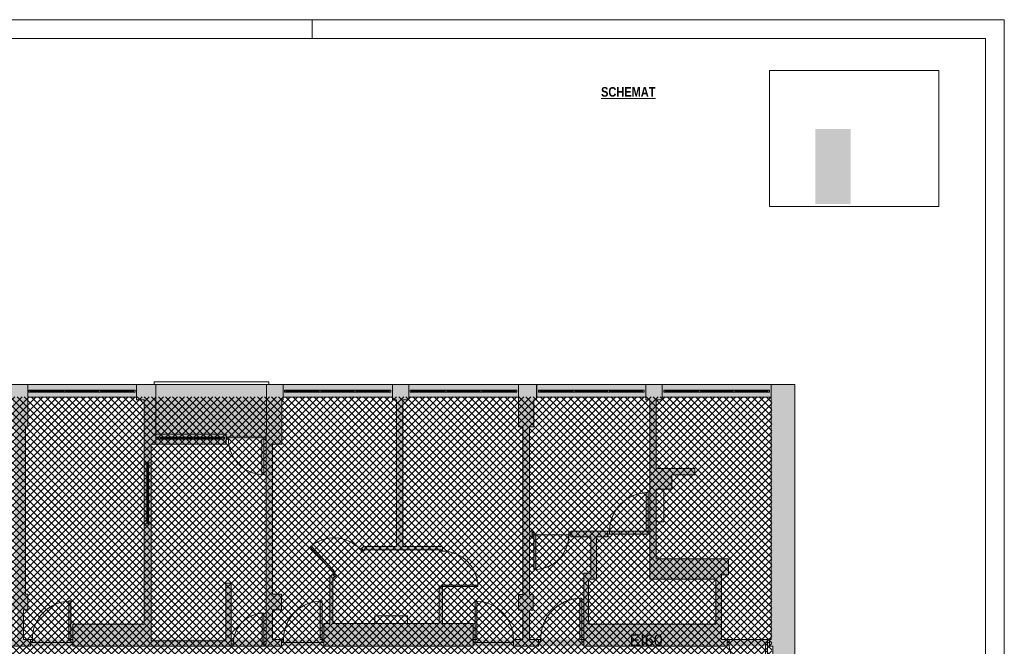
# Paper-space layout 'AP-11 STREFY POŻAROWE I EWAKUACJA - PIĘTRO 9' of a CAD drawing. Header units: millimetres. Extents: x 0 to 594, y 0 to 450.
# Tile 13 of 13: x 338 to 594, y 287 to 450. Entities that reach past the tile are written whole.
import ezdxf
from ezdxf.xclip import XClip

# ---------------------------------------------------------------- set-up
doc = ezdxf.new("R2010")
doc.units = ezdxf.units.MM
doc.header["$MEASUREMENT"] = 0
doc.header["$XCLIPFRAME"] = 0
for name, color, linetype, lineweight in [('A_Arkusz_Nr_pióra__1', 7, 'Continuous', 20), ('A_niewidoczne_Nr_pióra__1', 7, 'Continuous', 20), ('A_podkład_Nr_pióra__2', 8, 'Continuous', 13), ('A_ppoż proj_Nr_pióra__1', 7, 'Continuous', 20), ('A_ppoż proj_Nr_pióra__81', 2, 'Continuous', 5)]:
    doc.layers.add(name, color=color, linetype=linetype, lineweight=lineweight)
for name, color, linetype, lineweight, true_color in [('A_Arkusz_Nr_pióra__237', 7, 'Continuous', 5, 0x343434), ('A_podkład_Nr_pióra__254', 7, 'Continuous', 5, 0xfdfdfd), ('A_ppoż proj_Nr_pióra__211', 7, 'Continuous', 5, 0xfe65fe), ('A_ppoż proj_Nr_pióra__6', 7, 'Continuous', 13, 0x9f9fff), ('A_ppoż proj_Nr_pióra__70', 7, 'Continuous', 5, 0x65fe00)]:
    doc.layers.add(name, color=color, linetype=linetype, lineweight=lineweight, true_color=true_color)
doc.layers.add('A_podrys', color=7, linetype='Continuous')
doc.styles.add('STYL_AUTOMATYCZNY_1', font='arial.ttf')
doc.styles.add('STYL_AUTOMATYCZNY_5', font='ARIALN.TTF')
picture_1 = doc.add_image_def('image1.png', size_in_pixel=(341, 274))

# ---------------------------------------------------------------- blocks, each defined once
blk = doc.blocks.new('Rysunek_1_1', base_point=(-1569.58, -182.91))
at = {"layer": 'A_podkład_Nr_pióra__254', "linetype": 'Continuous', "lineweight": 5, "true_color": 0xfdfdfd}
h = blk.add_hatch(color=7, dxfattribs=at)
h.paths.add_polyline_path([(70.72, 133.27), (539.52, 133.27), (539.52, 355.07), (203.12, 355.07), (203.12, 351.77), (203.17, 351.77), (203.17, 351.07), (203.77, 351.07), (203.77, 344.07), (203.77, 286.92), (269.37, 286.92), (372.12, 286.92), (514.02, 286.92), (520.91, 286.92), (533.82, 286.92), (533.82, 263.87), (514.02, 263.87), (514.02, 266.67), (486.32, 266.67), (486.32, 262.47), (471.82, 262.47), (471.82, 266.72), (401.12, 266.72), (401.12, 223.07), (372.12, 223.07), (372.12, 247.47), (371.32, 247.47), (371.32, 247.02), (370.32, 247.02), (370.32, 241.77), (363.67, 241.77), (363.02, 241.77), (363.02, 242.97), (359.62, 242.97), (359.62, 226.42), (346.82, 226.42), (346.82, 238.62), (348.42, 238.62), (348.42, 244.22), (345.32, 244.22), (345.32, 261.62), (370.32, 261.62), (370.32, 255.92), (371.32, 255.92), (371.32, 255.47), (372.12, 255.47), (372.12, 266.72), (296.52, 266.72), (296.52, 263.92), (248.98, 263.92), (248.98, 265.42), (245.88, 265.42), (245.88, 266.92), (203.77, 266.92), (203.72, 266.92), (203.32, 266.92), (203.32, 259.92), (207.72, 259.92), (207.72, 265.82), (215.12, 265.82), (215.12, 258.47), (215.52, 258.47), (215.52, 257.96), (215.58, 257.96), (215.58, 248.98), (215.52, 248.98), (215.52, 248.47), (215.12, 248.47), (215.12, 237.27), (215.52, 237.27), (215.52, 236.76), (215.58, 236.76), (215.58, 227.78), (215.52, 227.78), (215.52, 227.27), (215.12, 227.27), (215.12, 217.87), (214.89, 217.87), (214.89, 217.37), (214.89, 205.87), (215.12, 205.87), (215.12, 201.77), (203.32, 201.77), (169.12, 201.77), (169.12, 200.77), (168.57, 200.77), (168.57, 199.97), (169.12, 199.97), (169.77, 199.97), (169.77, 197.37), (171.77, 197.37), (171.77, 183.57), (161.07, 183.57), (161.07, 195.57), (161.07, 199.97), (161.57, 199.97), (161.57, 200.77), (161.07, 200.77), (161.07, 201.77), (149.37, 201.77), (149.37, 200.77), (141.37, 200.77), (141.37, 201.77), (88.38, 201.77, -0.025047), (88.42, 200.97), (80.92, 200.97), (80.92, 201.77), (76.12, 201.77), (76.12, 224.42), (123.82, 224.42), (123.82, 225.77), (138.22, 225.77), (138.22, 224.32), (142.27, 224.32), (142.27, 229.07), (165.52, 229.07), (165.52, 221.97), (169.72, 221.97), (169.72, 232.57), (168.87, 232.57), (168.87, 230.07), (165.27, 230.07), (165.27, 240.47), (168.87, 240.47), (168.87, 238.57), (169.72, 238.57), (169.72, 268.36), (169.14, 268.36), (168.55, 268.36), (168.55, 268.86), (167.97, 268.86), (167.97, 282.56), (167.97, 282.86), (168.57, 282.86), (168.57, 294.02), (175.94, 294.02), (181.14, 294.02), (182.17, 294.02), (182.17, 291.42), (184.77, 291.42), (184.77, 295.62), (184.77, 301.12), (184.76, 301.12), (178.39, 301.12), (173.77, 301.12), (173.77, 310.12), (173.77, 316.57), (173.77, 327.57), (173.77, 351.07), (174.77, 351.07), (174.77, 351.67), (174.77, 355.07), (70.72, 355.07)])
h.paths.add_polyline_path([(73.12, 268.72), (73.12, 286.32), (76.12, 286.32), (76.12, 294.02), (117.46, 294.02), (122.17, 294.02), (142.32, 294.02), (155.77, 294.02), (155.77, 294.82), (167.07, 294.82), (167.07, 268.36), (166.62, 268.36), (166.62, 260.02), (155.77, 260.02), (142.32, 260.02), (142.32, 264.32), (138.52, 264.32), (138.52, 262.52), (123.82, 262.52), (123.82, 264.22), (122.17, 264.22), (76.12, 264.22), (76.12, 268.72)], flags=0)
h.paths.add_polyline_path([(76.12, 351.77), (96.82, 351.77), (104.52, 351.77), (104.52, 351.07), (106.62, 351.07), (106.62, 321.72), (102.03, 321.72), (101.17, 320.86), (100.9, 320.59), (101.18, 320.31), (101.1, 320.22), (101.38, 319.94), (101.73, 320.29), (102.36, 320.92), (106.62, 320.92), (106.62, 319.32), (120.62, 319.32), (120.62, 318.82), (121.02, 318.82), (121.02, 318.94), (121.42, 318.94), (121.42, 319.32), (121.42, 320.12), (107.82, 320.12), (107.82, 351.07), (108.92, 351.07), (108.92, 351.77), (116.75, 351.77), (137.57, 351.77), (137.57, 351.07), (138.32, 351.07), (138.32, 344.07), (138.32, 329.62), (138.32, 318.62), (138.32, 302.32), (134.22, 302.32), (134.22, 295.62), (134.17, 295.62), (122.55, 295.62), (122.17, 295.62), (121.42, 295.62), (121.42, 302.72), (121.42, 309.32), (121.42, 309.7), (130.66, 309.7), (130.66, 310.1), (121.42, 310.1), (121.42, 309.7), (121.02, 309.7), (121.02, 309.82), (120.62, 309.82), (120.62, 309.32), (120.62, 302.72), (113.02, 302.72), (113.02, 304.72), (104.52, 304.72), (104.52, 302.72), (94.52, 302.72), (94.52, 313.08), (94.66, 313.22), (95.01, 313.58), (94.73, 313.86), (94.65, 313.77), (94.36, 314.06), (94.65, 314.34), (88.12, 320.87), (87.83, 320.59), (94.36, 314.06), (94.1, 313.79), (93.72, 313.41), (93.72, 302.72), (91.52, 302.72), (91.52, 302.32), (91.52, 295.22), (89.12, 295.22), (88.74, 295.22), (77.12, 295.22), (76.12, 295.22), (76.12, 325.82)], flags=0)
h.paths.add_polyline_path([(76.12, 200.17), (79.92, 200.17), (80.42, 200.17), (80.92, 200.17), (88.42, 200.17), (88.92, 200.17), (88.92, 195.97), (99.62, 195.97), (99.62, 177.87), (107.12, 177.87), (107.12, 161.87), (108.52, 161.87), (108.52, 179.27), (101.02, 179.27), (101.02, 186.97), (101.02, 195.97), (112.22, 195.97), (112.22, 200.37), (120.82, 200.37), (120.82, 196.37), (120.82, 191.37), (120.82, 184.27), (125.82, 184.27), (139.57, 184.27), (139.57, 144.07), (137.82, 144.07), (137.82, 137.27), (137.82, 136.57), (109.47, 136.57), (109.47, 137.27), (104.57, 137.27), (104.57, 136.57), (104.52, 136.57), (76.12, 136.57), (76.12, 166.77)], flags=0)
h.paths.add_polyline_path([(127.07, 191.57), (127.07, 196.37), (127.07, 199.22), (129.07, 199.22), (129.07, 199.97), (138.87, 199.97), (139.87, 199.97), (141.37, 199.97), (141.87, 199.97), (148.87, 199.97), (149.37, 199.97), (149.37, 195.57), (159.77, 195.57), (159.77, 183.57), (141.17, 183.57), (141.17, 188.37), (141.67, 188.37), (141.67, 192.57), (137.77, 192.57), (137.77, 191.57)], flags=0)
h.paths.add_polyline_path([(140.02, 329.62), (140.02, 344.07), (142.12, 344.07), (142.12, 351.07), (142.12, 351.77), (149.8, 351.77), (170.47, 351.77), (170.47, 351.07), (172.17, 351.07), (172.17, 327.57), (172.17, 316.57), (172.17, 310.12), (172.17, 301.12), (167.07, 301.12), (167.07, 295.62), (166.42, 295.62), (155.77, 295.62), (155.77, 302.32), (140.02, 302.32), (140.02, 318.62)], flags=0)
h.paths.add_polyline_path([(141.17, 144.07), (141.17, 178.77), (161.07, 178.77), (161.07, 182.17), (171.77, 182.17), (171.77, 171.17), (172.77, 171.17), (172.77, 170.67), (172.77, 162.67), (172.77, 162.17), (171.77, 162.17), (171.77, 137.27), (170.77, 137.27), (170.77, 136.57), (142.27, 136.57), (142.27, 137.27), (141.82, 137.27), (141.82, 144.07)], flags=0)
h.paths.add_polyline_path([(168.87, 241.47), (165.27, 241.47), (165.27, 259.02), (168.87, 259.02), (168.87, 256.72), (168.92, 256.72), (168.92, 242.62), (168.87, 242.62)], flags=0)
h.paths.add_polyline_path([(173.57, 170.17), (181.55, 170.17), (181.57, 170.17), (181.57, 170.67), (173.57, 170.67), (173.57, 171.17), (173.57, 197.37), (173.57, 199.97), (180.57, 199.97), (181.07, 199.97), (181.07, 200.77), (189.07, 200.77), (189.07, 199.97), (188.57, 199.97), (188.57, 191.99), (188.57, 191.97), (189.07, 191.97), (189.07, 199.97), (189.57, 199.97), (197.17, 199.97), (197.17, 195.72), (203.57, 195.72), (203.57, 188.42), (203.57, 144.17), (203.57, 137.27), (203.37, 137.27), (203.37, 136.57), (174.87, 136.57), (174.87, 137.27), (173.57, 137.27), (173.57, 162.17), (173.57, 162.67)], flags=0)
h.paths.add_polyline_path([(205.57, 344.07), (207.77, 344.07), (207.77, 351.06), (208.52, 351.07), (208.52, 351.77), (236.67, 351.77), (236.82, 351.77), (236.82, 351.07), (237.77, 351.07), (237.77, 312.77), (228.77, 312.77), (228.21, 312.27), (227.93, 312.01), (228.2, 311.72), (228.11, 311.63), (228.38, 311.34), (228.75, 311.67), (229.08, 311.97), (248.47, 311.97), (248.47, 311.47), (248.87, 311.47), (248.87, 311.59), (249.27, 311.59), (249.27, 312.77), (239.67, 312.77), (239.67, 344.07), (239.67, 351.07), (241.47, 351.07), (241.47, 351.77), (269.87, 351.77), (269.87, 351.07), (269.87, 344.07), (270.37, 344.07), (270.37, 312.77), (270.37, 300.52), (269.87, 300.52), (269.87, 296.42), (270.37, 296.42), (270.37, 288.72), (258.37, 288.72), (258.37, 291.02), (249.27, 291.02), (249.27, 300.52), (249.27, 302.35), (248.87, 302.35), (248.87, 302.47), (248.47, 302.47), (248.47, 301.97), (248.47, 293.12), (240.2, 293.12), (240.2, 295.1), (231.7, 295.1), (231.7, 293.12), (225.37, 293.12), (220.77, 293.12), (220.77, 302.12), (220.77, 304.46), (221.33, 304.97), (221.7, 305.3), (221.43, 305.6), (221.34, 305.52), (221.07, 305.82), (220.79, 305.56), (219.97, 304.82), (219.97, 293.12), (218.37, 293.12), (218.37, 288.72), (217.87, 288.72), (207.37, 288.72), (206.67, 288.72), (206.67, 296.42), (205.57, 296.42), (205.57, 300.52), (205.57, 313.82)], flags=0)
h.paths.add_polyline_path([(205.67, 188.37), (207.87, 188.37), (207.87, 195.47), (216.17, 195.47), (216.17, 197.67), (227.34, 197.67), (227.34, 200.97), (227.74, 200.97), (238.14, 200.97), (238.14, 158.82), (237.17, 158.82), (237.17, 155.02), (241.17, 155.02), (241.17, 157.57), (269.67, 157.57), (269.67, 155.02), (270.37, 155.02), (270.37, 137.07), (269.67, 137.07), (269.67, 136.07), (241.27, 136.07), (241.17, 136.07), (241.17, 137.07), (237.17, 137.07), (237.17, 136.07), (209.87, 136.07), (209.87, 137.07), (205.67, 137.07), (205.67, 155.02), (206.57, 155.02), (206.57, 158.82), (205.67, 158.82)], flags=0)
h.paths.add_polyline_path([(215.67, 201.77), (215.67, 221.97), (245.87, 221.97), (245.87, 223.17), (248.97, 223.17), (248.97, 224.07), (296.52, 224.07), (296.52, 221.32), (471.72, 221.32), (471.72, 225.94), (486.42, 225.94), (486.42, 221.32), (513.52, 221.32), (513.52, 224.27), (533.82, 224.27), (533.82, 201.92), (513.52, 201.92), (471.72, 201.92), (296.52, 201.92), (296.52, 201.77)], flags=0)
h.paths.add_polyline_path([(216.66, 248.47), (216.62, 248.47), (216.62, 258.47), (216.66, 258.47)], flags=0)
h.paths.add_polyline_path([(239.67, 184.81), (239.67, 195.47), (249.52, 195.47), (259.37, 195.47), (259.37, 200.77), (268.87, 200.77), (269.37, 200.77), (269.37, 195.47), (269.97, 195.47), (269.97, 192.72), (269.97, 188.82), (270.37, 188.82), (270.37, 158.82), (239.67, 158.82), (239.67, 172.89), (255.02, 172.89), (255.02, 174.14), (239.67, 174.14)], flags=0)
h.paths.add_polyline_path([(271.67, 200.32), (273.83, 200.32), (274.23, 200.32), (284.23, 200.32), (284.63, 200.32), (289.37, 200.32), (289.37, 195.52), (289.97, 195.52), (295.47, 195.52), (303.87, 195.52), (303.87, 158.82), (302.72, 158.82), (302.72, 155.02), (303.87, 155.02), (303.87, 137.07), (302.57, 137.07), (302.57, 136.07), (274.17, 136.07), (274.17, 137.07), (273.27, 137.07), (273.27, 155.02), (274.17, 155.02), (274.17, 158.82), (273.27, 158.82), (273.27, 188.82), (273.97, 188.82), (273.97, 192.72), (271.67, 192.72)], flags=0)
h.paths.add_polyline_path([(273.87, 300.52), (273.27, 300.52), (273.27, 344.07), (273.87, 344.07), (273.87, 351.06), (274.87, 351.07), (274.87, 351.77), (303.27, 351.77), (303.27, 351.07), (304.07, 351.07), (304.07, 312.77), (294.97, 312.77), (294.13, 312.01), (294.4, 311.72), (294.31, 311.63), (294.58, 311.34), (295.28, 311.97), (314.67, 311.97), (314.67, 311.47), (315.07, 311.47), (315.07, 311.59), (315.47, 311.59), (315.47, 312.77), (305.97, 312.77), (305.97, 351.07), (307.32, 351.07), (307.32, 351.77), (335.77, 351.77), (335.77, 351.07), (336.17, 351.07), (336.17, 344.07), (336.67, 344.07), (336.67, 300.52), (336.17, 300.52), (336.17, 296.42), (337.27, 296.42), (337.27, 288.72), (336.07, 288.72), (336.07, 298.72), (335.57, 298.72), (335.57, 298.71), (335.57, 288.72), (336.07, 288.72), (336.07, 287.92), (326.07, 287.92), (326.07, 288.72), (325.57, 288.72), (325.57, 292.72), (315.47, 292.72), (315.47, 302.35), (324.71, 302.35), (324.71, 302.75), (315.47, 302.75), (315.47, 302.35), (315.07, 302.35), (315.07, 302.47), (314.67, 302.47), (314.67, 292.72), (306.4, 292.72), (306.4, 294.72), (297.9, 294.72), (297.9, 292.74), (286.97, 292.72), (286.97, 304.46), (287.9, 305.3), (287.63, 305.6), (287.54, 305.52), (287.27, 305.82), (287.57, 306.09), (281.38, 312.94), (281.08, 312.67), (287.27, 305.82), (286.17, 304.82), (286.17, 292.72), (284.67, 292.72), (284.67, 288.72), (284.17, 288.72), (284.17, 287.92), (274.17, 287.92), (274.17, 288.72), (274.67, 288.72), (274.67, 298.71), (274.67, 298.72), (274.17, 298.72), (274.17, 288.72), (273.27, 288.72), (273.27, 296.42), (273.87, 296.42)], flags=0)
h.paths.add_polyline_path([(297.62, 242.32), (317.21, 242.32), (317.21, 226.52), (317.21, 223.12), (302.32, 223.12), (302.32, 226.52), (297.62, 226.52)], flags=0)
h.paths.add_polyline_path([(297.62, 261.82), (302.92, 261.82), (302.92, 264.92), (318.32, 264.92), (318.32, 261.82), (318.32, 261.72), (323.42, 261.72), (336.12, 261.72), (336.12, 259.92), (339.92, 259.92), (343.42, 259.92), (343.42, 249.22), (339.92, 249.22), (339.92, 243.92), (336.12, 243.92), (323.42, 243.92), (323.42, 243.32), (318.32, 243.32), (297.62, 243.32)], flags=0)
h.paths.add_polyline_path([(305.52, 195.52), (318.62, 195.52), (324.12, 195.52), (324.72, 195.52), (324.72, 200.32), (324.93, 200.32), (325.33, 200.32), (336.92, 200.32), (336.92, 192.42), (335.92, 192.42), (335.92, 188.52), (336.42, 188.52), (336.42, 158.82), (335.52, 158.82), (335.52, 155.02), (336.42, 155.02), (336.42, 137.07), (335.62, 137.07), (335.62, 136.07), (307.22, 136.07), (307.22, 137.07), (305.52, 137.07), (305.52, 155.02), (307.22, 155.02), (307.22, 158.82), (305.52, 158.82)], flags=0)
h.paths.add_polyline_path([(318.91, 242.32), (343.42, 242.32), (343.42, 228.32), (336.32, 228.32), (336.32, 223.12), (318.91, 223.12), (318.91, 228.32)], flags=0)
h.paths.add_polyline_path([(338.72, 200.32), (339.52, 200.32), (339.92, 200.32), (349.92, 200.32), (350.32, 200.32), (350.32, 196.02), (350.92, 196.02), (356.42, 196.02), (370.22, 196.02), (370.22, 158.82), (368.67, 158.82), (368.67, 155.02), (370.22, 155.02), (370.22, 137.07), (368.42, 137.07), (368.42, 136.07), (340.02, 136.07), (340.02, 137.07), (339.32, 137.07), (339.32, 155.02), (340.02, 155.02), (340.02, 158.82), (339.32, 158.82), (339.32, 188.52), (339.92, 188.52), (339.92, 192.42), (338.72, 192.42)], flags=0)
h.paths.add_polyline_path([(338.87, 288.72), (338.87, 296.42), (339.97, 296.42), (339.97, 300.52), (339.37, 300.52), (339.37, 344.07), (339.97, 344.07), (339.97, 351.77), (368.27, 351.77), (368.27, 351.07), (370.27, 351.07), (370.27, 292.72), (351.67, 292.72), (351.67, 288.72), (351.17, 288.72), (351.17, 298.72), (350.67, 298.72), (350.67, 298.71), (350.67, 288.72), (351.17, 288.72), (351.17, 287.92), (341.17, 287.92), (341.17, 288.72)], flags=0)
h.paths.add_polyline_path([(360.52, 223.02), (360.52, 240.87), (370.32, 240.87), (370.32, 235.82), (371.32, 235.82), (371.32, 227.92), (370.32, 227.92), (370.32, 225.02), (364.12, 225.02), (364.12, 223.02)], flags=0)
h.paths.add_polyline_path([(373.17, 158.82), (371.87, 158.82), (371.87, 196.02), (383.58, 196.02), (383.58, 190.52), (384.38, 190.52), (384.38, 197.72), (391.28, 197.72), (391.28, 200.58), (391.68, 200.58), (402.08, 200.58), (402.08, 200.32), (403.07, 200.32), (403.07, 192.42), (402.02, 192.42), (402.02, 188.52), (403.07, 188.52), (403.07, 158.82), (402.07, 158.82), (402.07, 155.02), (403.07, 155.02), (403.07, 137.07), (401.77, 137.07), (401.77, 136.07), (373.17, 136.07), (373.17, 137.07), (371.87, 137.07), (371.87, 155.02), (373.17, 155.02)], flags=0)
h.paths.add_polyline_path([(372.07, 339.57), (391.57, 339.57), (391.57, 341.37), (391.67, 341.37), (391.67, 340.82), (392.17, 340.82), (401.87, 340.82), (401.87, 341.37), (401.97, 341.37), (401.97, 287.52), (393.42, 287.52), (392.92, 287.52), (392.92, 303.32), (391.52, 303.32), (391.52, 288.32), (372.07, 288.32)], flags=0)
h.paths.add_polyline_path([(402.72, 228.12), (402.72, 260.12), (405.92, 260.12), (405.92, 264.32), (402.72, 264.32), (402.72, 265.12), (431.72, 265.12), (431.72, 261.72), (437.32, 261.72), (437.32, 259.32), (448.52, 259.32), (448.52, 228.52), (435.22, 228.52), (435.22, 222.92), (420.02, 222.92), (416.32, 222.92), (402.72, 222.92), (402.72, 224.12), (405.92, 224.12), (405.92, 228.12)], flags=0)
h.paths.add_polyline_path([(406.52, 288.72), (403.67, 288.72), (403.67, 296.42), (406.02, 296.42), (406.02, 300.52), (403.67, 300.52), (403.67, 339.57), (406.07, 339.57), (406.07, 351.07), (406.42, 351.07), (406.42, 351.77), (434.82, 351.77), (434.82, 351.07), (435.92, 351.07), (435.92, 312.87), (427.32, 312.87), (426.48, 312.11), (426.75, 311.82), (426.66, 311.73), (426.93, 311.44), (427.63, 312.07), (447.02, 312.07), (447.02, 311.57), (447.42, 311.57), (447.42, 311.69), (447.82, 311.69), (447.82, 312.87), (437.52, 312.87), (437.52, 344.07), (437.52, 351.07), (439.12, 351.07), (439.12, 351.77), (467.62, 351.77), (467.62, 351.07), (467.62, 344.07), (468.77, 344.07), (468.77, 312.87), (468.77, 300.42), (467.67, 300.42), (467.67, 296.32), (468.77, 296.32), (468.77, 288.72), (455.82, 288.72), (455.82, 292.82), (447.82, 292.82), (447.82, 300.42), (447.82, 302.45), (447.42, 302.45), (447.42, 302.57), (447.02, 302.57), (447.02, 292.82), (430.25, 292.82), (419.32, 292.82), (419.32, 304.56), (420.25, 305.4), (419.98, 305.7), (419.89, 305.62), (419.62, 305.92), (419.92, 306.19), (413.73, 313.04), (413.43, 312.77), (419.62, 305.92), (418.52, 304.92), (418.52, 292.82), (417.02, 292.82), (417.02, 288.72)], flags=0)
h.paths.add_polyline_path([(404.77, 155.02), (406.57, 155.02), (406.57, 158.82), (404.77, 158.82), (404.77, 188.52), (405.82, 188.52), (405.82, 192.42), (404.77, 192.42), (404.77, 200.32), (406.12, 200.32), (406.52, 200.32), (416.52, 200.32), (416.92, 200.32), (417.02, 200.32), (417.02, 196.02), (417.62, 196.02), (423.12, 196.02), (436.12, 196.02), (436.12, 158.82), (434.92, 158.82), (434.92, 155.02), (436.12, 155.02), (436.12, 137.07), (434.97, 137.07), (434.97, 136.07), (406.57, 136.07), (406.57, 137.07), (404.77, 137.07)], flags=0)
h.paths.add_polyline_path([(437.82, 155.02), (439.42, 155.02), (439.42, 158.82), (437.82, 158.82), (437.82, 196.22), (451.42, 196.22), (456.92, 196.22), (457.52, 196.22), (457.52, 200.32), (467.92, 200.32), (468.32, 200.32), (469.07, 200.32), (469.07, 192.42), (468.02, 192.42), (468.02, 188.52), (469.22, 188.52), (469.22, 158.82), (467.92, 158.82), (467.92, 155.02), (469.22, 155.02), (469.22, 137.07), (467.72, 137.07), (467.72, 136.07), (439.42, 136.07), (439.42, 137.07), (437.82, 137.07)], flags=0)
h.paths.add_polyline_path([(453.82, 248.02), (450.12, 248.02), (450.12, 265.12), (467.92, 265.12), (467.92, 244.72), (453.82, 244.72)], flags=0)
h.paths.add_polyline_path([(460.02, 222.92), (450.12, 222.92), (450.12, 243.32), (467.92, 243.32), (467.92, 222.92), (467.62, 222.92), (467.62, 221.92), (460.02, 221.92)], flags=0)
h.paths.add_polyline_path([(470.47, 315.42), (471.19, 315.42), (471.19, 315.97), (471.64, 315.97), (471.64, 306.87), (472.14, 306.87), (472.14, 306.88), (472.14, 315.97), (471.64, 315.97), (471.64, 316.57), (471.19, 316.57), (471.19, 316.92), (470.47, 316.92), (470.47, 344.07), (471.62, 344.07), (471.62, 351.06), (472.32, 351.07), (472.32, 351.77), (472.42, 351.77), (500.72, 351.77), (500.72, 351.07), (501.82, 351.07), (501.82, 336.02), (501.82, 316.92), (491.32, 316.92), (490.82, 316.92), (487.22, 316.92), (481.24, 316.92), (481.24, 316.57), (480.74, 316.57), (480.74, 315.97), (481.24, 315.97), (481.24, 315.42), (486.42, 315.42), (486.42, 305.92), (484.63, 305.92), (484.63, 288.72), (481.92, 288.72), (470.47, 288.72), (470.47, 296.32), (471.47, 296.32), (471.47, 300.42), (470.47, 300.42)], flags=0)
h.paths.add_polyline_path([(470.67, 200.32), (482.57, 200.32), (482.97, 200.32), (483.02, 200.32), (483.02, 195.72), (483.62, 195.72), (489.12, 195.72), (502.22, 195.72), (502.22, 158.82), (500.32, 158.82), (500.32, 155.02), (502.22, 155.02), (502.22, 137.07), (500.72, 137.07), (500.72, 136.07), (472.42, 136.07), (472.42, 137.07), (470.92, 137.07), (470.92, 155.02), (472.42, 155.02), (472.42, 158.82), (470.92, 158.82), (470.92, 188.52), (471.92, 188.52), (471.92, 192.42), (470.67, 192.42)], flags=0)
h.paths.add_polyline_path([(485.83, 292.72), (485.83, 304.42), (487.92, 304.42), (487.92, 315.42), (490.82, 315.42), (490.82, 316.12), (491.32, 316.12), (501.82, 316.12), (501.82, 304.42), (518.92, 304.42), (518.92, 292.72), (492.52, 292.72)], flags=0)
h.paths.add_polyline_path([(503.42, 327.82), (505.44, 327.82), (507.52, 327.82), (507.52, 331.52), (513.52, 331.52), (513.52, 333.22), (507.52, 333.22), (503.42, 333.22), (503.42, 351.07), (505.02, 351.07), (505.02, 351.77), (533.32, 351.77), (533.32, 318.62), (533.32, 288.72), (532.92, 288.72), (532.42, 288.72), (522.42, 288.72), (521.92, 288.72), (520.42, 288.72), (520.42, 305.52), (522.22, 305.52), (522.22, 309.72), (503.42, 309.72), (503.42, 318.91)], flags=0)
h.paths.add_polyline_path([(503.92, 178.92), (521.92, 178.92), (521.92, 200.32), (522.52, 200.32), (522.52, 201.12), (532.92, 201.12), (533.32, 201.12), (533.32, 158.82), (531.42, 158.82), (531.42, 155.02), (533.32, 155.02), (533.32, 137.07), (531.22, 137.07), (531.22, 136.07), (504.82, 136.07), (504.82, 137.07), (503.92, 137.07), (503.92, 155.02), (504.82, 155.02), (504.82, 158.82), (503.92, 158.82), (503.92, 161.27), (508.72, 161.27), (508.72, 165.77), (503.92, 165.77), (503.92, 169.37)], flags=0)
h.paths.add_polyline_path([(503.92, 195.72), (511.12, 195.72), (511.12, 201.12), (520.92, 201.12), (520.92, 183.32), (503.92, 183.32)], flags=0)
at = {"layer": 'A_ppoż proj_Nr_pióra__211', "linetype": 'Continuous', "lineweight": 5, "true_color": 0xfe65fe}
h = blk.add_hatch(dxfattribs=at)
h.set_pattern_fill('bloczki_betonowe_0001', color=211, style=0, pattern_type=2)
h.set_pattern_definition([(45, (-1569.5778, -182.9054), (-0.9192388, 0.9192388), []), (135, (-1569.5778, -182.9054), (0.9192388, 0.9192388), [])])
h.paths.add_polyline_path([(216.52, 201.72), (205.42, 201.72), (205.42, 136.62), (533.52, 136.62), (533.52, 351.82), (204.32, 351.82), (204.32, 266.92), (214.72, 266.92), (246.22, 266.92), (246.22, 221.92), (216.52, 221.92)])
at = {"layer": 'A_ppoż proj_Nr_pióra__70', "linetype": 'Continuous', "lineweight": 0, "true_color": 0x193f00}
blk.add_hatch(color=88, dxfattribs=at).paths.add_polyline_path([(468.52, 286.92), (539.52, 286.92), (539.52, 288.72), (468.52, 288.72)])
at = {"layer": 'A_ppoż proj_Nr_pióra__81', "linetype": 'Continuous', "lineweight": 0, "true_color": 0x3f3f00}
blk.add_hatch(color=48, dxfattribs=at).paths.add_polyline_path([(205.47, 286.92), (468.52, 286.92), (468.52, 288.72), (205.47, 288.72)])
at = {"layer": 'A_podkład_Nr_pióra__2', "color": 8, "linetype": 'Continuous', "lineweight": 13}
for p, q in [((539.52, 355.07), (203.12, 355.07)), ((339.97, 344.07), (339.97, 355.07)), ((367.92, 353.57), (340.22, 353.57)), ((340.22, 353.57), (340.22, 353.07)), ((340.62, 353.57), (340.62, 353.07)), ((349.32, 353.57), (349.32, 353.07)), ((349.72, 353.57), (349.72, 353.07)), ((358.42, 353.57), (358.42, 353.07)), ((358.82, 353.57), (358.82, 353.07)), ((367.52, 353.57), (367.52, 353.07)), ((367.92, 353.07), (367.92, 353.57)), ((368.27, 355.07), (368.27, 351.07)), ((372.82, 355.77), (372.82, 355.07)), ((402.72, 355.77), (372.82, 355.77)), ((373.27, 339.57), (373.27, 355.07)), ((402.07, 342.17), (402.07, 355.07)), ((402.72, 355.77), (402.72, 355.07)), ((406.42, 351.07), (406.42, 355.07)), ((434.42, 353.57), (406.72, 353.57)), ((406.72, 353.57), (406.72, 353.07)), ((407.12, 353.57), (407.12, 353.07)), ((415.82, 353.57), (415.82, 353.07)), ((416.22, 353.57), (416.22, 353.07)), ((424.92, 353.57), (424.92, 353.07)), ((425.32, 353.57), (425.32, 353.07)), ((434.02, 353.57), (434.02, 353.07)), ((434.42, 353.07), (434.42, 353.57)), ((434.82, 355.07), (434.82, 351.07)), ((439.12, 351.07), (439.12, 355.07)), ((467.22, 353.57), (439.42, 353.57)), ((439.42, 353.57), (439.42, 353.07)), ((439.82, 353.57), (439.82, 353.07)), ((448.55, 353.57), (448.55, 353.07)), ((448.95, 353.57), (448.95, 353.07)), ((457.69, 353.57), (457.69, 353.07)), ((458.09, 353.57), (458.09, 353.07)), ((466.82, 353.57), (466.82, 353.07)), ((467.22, 353.07), (467.22, 353.57)), ((467.62, 355.07), (467.62, 344.07)), ((472.32, 351.07), (472.32, 355.07)), ((472.42, 351.77), (472.42, 355.07)), ((500.32, 353.57), (472.82, 353.57)), ((472.82, 353.57), (472.82, 353.07)), ((473.22, 353.57), (473.22, 353.07)), ((481.85, 353.57), (481.85, 353.07)), ((482.25, 353.57), (482.25, 353.07)), ((490.89, 353.57), (490.89, 353.07)), ((491.29, 353.57), (491.29, 353.07)), ((499.92, 353.57), (499.92, 353.07)), ((500.32, 353.07), (500.32, 353.57)), ((500.72, 355.07), (500.72, 351.07)), ((505.02, 351.07), (505.02, 355.07)), ((532.92, 353.57), (505.42, 353.57)), ((505.42, 353.57), (505.42, 353.07)), ((505.82, 353.57), (505.82, 353.07)), ((514.45, 353.57), (514.45, 353.07)), ((514.85, 353.57), (514.85, 353.07)), ((523.49, 353.57), (523.49, 353.07)), ((523.89, 353.57), (523.89, 353.07)), ((532.52, 353.57), (532.52, 353.07)), ((532.92, 353.07), (532.92, 353.57)), ((533.32, 288.72), (533.32, 355.07)), ((539.52, 260.57), (539.52, 355.07)), ((339.97, 351.07), (339.96, 351.07)), ((339.97, 351.77), (368.27, 351.77)), ((340.22, 353.07), (367.92, 353.07)), ((340.62, 353.32), (349.32, 353.32)), ((349.72, 353.32), (358.42, 353.32)), ((358.82, 353.32), (367.52, 353.32)), ((368.27, 351.07), (370.27, 351.07)), ((370.27, 351.07), (370.27, 292.72)), ((406.07, 351.07), (406.42, 351.07)), ((406.07, 339.57), (406.07, 351.07)), ((406.42, 351.77), (434.82, 351.77)), ((406.72, 353.07), (434.42, 353.07)), ((407.12, 353.32), (415.82, 353.32)), ((416.22, 353.32), (424.92, 353.32)), ((425.32, 353.32), (434.02, 353.32)), ((434.82, 351.07), (435.92, 351.07)), ((435.92, 351.07), (435.92, 312.87)), ((437.52, 312.87), (437.52, 351.07)), ((437.52, 351.07), (439.12, 351.07)), ((439.12, 351.77), (467.62, 351.77)), ((439.42, 353.07), (467.22, 353.07)), ((439.82, 353.32), (448.55, 353.32)), ((448.95, 353.32), (457.69, 353.32)), ((458.09, 353.32), (466.82, 353.32)), ((467.63, 351.07), (467.62, 351.07)), ((471.62, 351.07), (472.32, 351.07)), ((471.62, 344.07), (471.62, 351.06)), ((472.32, 351.77), (500.72, 351.77)), ((472.82, 353.07), (500.32, 353.07)), ((473.22, 353.32), (481.85, 353.32)), ((482.25, 353.32), (490.89, 353.32)), ((491.29, 353.32), (499.92, 353.32)), ((500.72, 351.07), (501.82, 351.07)), ((501.82, 351.07), (501.82, 304.42)), ((503.42, 351.07), (505.02, 351.07)), ((503.42, 333.22), (503.42, 351.07)), ((505.02, 351.77), (533.32, 351.77)), ((505.42, 353.07), (532.92, 353.07)), ((505.82, 353.32), (514.45, 353.32)), ((514.85, 353.32), (523.49, 353.32)), ((523.89, 353.32), (532.52, 353.32)), ((339.37, 300.52), (339.37, 344.07)), ((339.37, 344.07), (339.97, 344.07)), ((467.62, 344.07), (468.77, 344.07)), ((468.77, 344.07), (468.77, 300.42)), ((470.47, 316.92), (470.47, 344.07)), ((470.47, 344.07), (471.62, 344.07)), ((373.27, 342.17), (391.57, 342.17)), ((391.17, 341.37), (373.67, 341.37)), ((373.67, 341.37), (373.67, 340.82)), ((373.67, 340.82), (391.17, 340.82)), ((374.07, 341.37), (374.07, 340.82)), ((374.47, 340.82), (374.47, 341.37)), ((374.47, 341.09), (390.37, 341.09)), ((390.37, 340.82), (390.37, 341.37)), ((390.77, 341.37), (390.77, 340.82)), ((391.17, 340.82), (391.17, 341.37)), ((391.57, 342.17), (391.57, 339.57)), ((391.57, 341.37), (401.97, 341.37)), ((391.67, 341.37), (391.67, 340.82)), ((391.67, 340.82), (392.17, 340.82)), ((392.17, 340.82), (392.17, 341.37)), ((401.87, 340.82), (400.87, 340.82)), ((400.87, 340.82), (400.87, 331.62)), ((401.37, 331.62), (401.37, 341.37)), ((401.87, 341.37), (401.87, 340.82)), ((401.97, 287.52), (401.97, 342.17)), ((401.97, 342.17), (402.07, 342.17)), ((372.07, 288.32), (372.07, 339.57)), ((372.07, 339.57), (391.57, 339.57)), ((403.67, 339.57), (406.07, 339.57)), ((403.67, 300.52), (403.67, 339.57)), ((370.27, 334.67), (372.07, 334.67)), ((370.92, 318.77), (370.92, 334.67)), ((371.42, 334.27), (370.92, 334.27)), ((371.17, 334.27), (371.17, 319.17)), ((371.42, 334.67), (371.42, 318.77)), ((503.42, 333.22), (513.52, 333.22)), ((513.52, 331.52), (513.52, 333.22)), ((401.37, 331.62), (400.87, 331.62)), ((507.52, 331.52), (513.52, 331.52)), ((507.52, 327.82), (507.52, 331.52)), ((501.32, 326.92), (500.82, 326.92)), ((500.82, 316.92), (500.82, 326.92)), ((501.32, 326.92), (501.32, 316.12)), ((503.42, 309.72), (503.42, 327.82)), ((503.42, 327.82), (507.52, 327.82)), ((505.44, 319.32), (505.44, 327.82)), ((370.27, 318.77), (372.07, 318.77)), ((370.92, 319.17), (371.42, 319.17)), ((505.44, 319.32), (503.44, 319.32)), ((471.19, 316.92), (470.47, 316.92)), ((471.19, 315.42), (470.47, 315.42)), ((470.47, 300.42), (470.47, 315.42)), ((471.19, 315.42), (471.19, 316.92)), ((471.64, 316.57), (471.19, 316.57)), ((481.24, 315.97), (471.19, 315.97)), ((471.64, 306.87), (471.64, 316.57)), ((472.14, 315.97), (472.14, 306.87)), ((480.74, 315.97), (480.74, 316.57)), ((480.74, 316.57), (481.24, 316.57)), ((481.24, 315.42), (481.24, 316.92)), ((481.24, 316.92), (501.82, 316.92)), ((481.24, 315.42), (486.42, 315.42)), ((486.42, 315.42), (486.42, 305.92)), ((487.92, 315.42), (490.82, 315.42)), ((487.92, 315.42), (487.92, 304.42)), ((490.82, 315.42), (490.82, 316.92)), ((490.82, 316.12), (501.82, 316.12)), ((491.32, 316.92), (491.32, 316.12)), ((413.73, 313.04), (413.43, 312.77)), ((413.43, 312.77), (419.89, 305.62)), ((419.92, 306.19), (413.73, 313.04)), ((426.48, 312.11), (427.32, 312.87)), ((435.92, 312.87), (427.32, 312.87)), ((437.52, 312.87), (447.82, 312.87)), ((447.82, 311.69), (447.82, 312.87)), ((426.75, 311.82), (426.48, 312.11)), ((426.66, 311.73), (426.75, 311.82)), ((426.93, 311.44), (426.66, 311.73)), ((426.76, 312.37), (427.3, 311.77)), ((427.63, 312.07), (426.93, 311.44)), ((427.63, 312.07), (447.82, 312.07)), ((447.02, 312.07), (447.02, 311.57)), ((447.02, 311.57), (447.42, 311.57)), ((447.42, 311.57), (447.42, 311.69)), ((447.42, 311.69), (447.82, 311.69)), ((522.22, 309.72), (503.42, 309.72)), ((522.22, 305.52), (522.22, 309.72)), ((418.52, 304.92), (419.92, 306.19)), ((418.52, 292.82), (418.52, 304.92)), ((420.25, 305.4), (419.32, 304.56)), ((419.34, 305.66), (419.88, 305.07)), ((419.89, 305.62), (419.98, 305.7)), ((419.98, 305.7), (420.25, 305.4)), ((472.14, 306.87), (471.64, 306.87)), ((484.63, 286.92), (484.63, 305.92)), ((486.42, 305.92), (484.63, 305.92)), ((520.42, 288.72), (520.42, 305.52)), ((520.42, 305.52), (522.22, 305.52)), ((392.92, 303.32), (391.52, 303.32)), ((391.52, 303.32), (391.52, 288.32)), ((392.92, 286.92), (392.92, 303.32)), ((419.32, 292.82), (419.32, 304.56)), ((447.02, 302.57), (447.02, 292.82)), ((447.42, 302.57), (447.02, 302.57)), ((447.42, 302.45), (447.42, 302.57)), ((457.06, 302.45), (447.42, 302.45)), ((447.82, 292.82), (447.82, 302.85)), ((447.82, 302.85), (457.06, 302.85)), ((457.06, 302.85), (457.06, 302.45)), ((487.92, 304.42), (485.83, 304.42)), ((485.83, 304.42), (485.83, 292.72)), ((501.82, 304.42), (518.92, 304.42)), ((518.92, 304.42), (518.92, 292.72)), ((339.97, 300.52), (339.37, 300.52)), ((339.97, 296.42), (339.97, 300.52)), ((406.02, 300.52), (403.67, 300.52)), ((406.02, 296.42), (406.02, 300.52)), ((447.82, 302.07), (447.02, 302.07)), ((467.67, 300.42), (467.67, 296.32)), ((468.77, 300.42), (467.67, 300.42)), ((471.47, 300.42), (470.47, 300.42)), ((471.47, 296.32), (471.47, 300.42)), ((351.17, 298.72), (350.67, 298.72)), ((350.67, 288.72), (350.67, 298.72)), ((351.17, 298.72), (351.17, 287.92)), ((416.52, 298.72), (416.02, 298.72)), ((416.02, 288.72), (416.02, 298.72)), ((416.52, 298.72), (416.52, 287.92)), ((456.32, 298.72), (456.32, 287.92)), ((456.32, 298.72), (456.82, 298.72)), ((456.82, 288.72), (456.82, 298.72)), ((484.1, 299.45), (483.56, 299.45)), ((483.56, 288.72), (483.56, 299.45)), ((484.1, 299.45), (484.1, 288.08)), ((338.87, 288.72), (338.87, 296.42)), ((338.87, 296.42), (339.97, 296.42)), ((401.42, 295.52), (400.92, 295.52)), ((400.92, 287.52), (400.92, 295.52)), ((401.42, 295.52), (401.42, 286.92)), ((403.67, 288.72), (403.67, 296.42)), ((403.67, 296.42), (406.02, 296.42)), ((438.75, 294.84), (430.25, 294.84)), ((430.25, 294.84), (430.25, 292.82)), ((438.75, 294.84), (438.75, 292.84)), ((467.67, 296.32), (468.77, 296.32)), ((468.77, 296.32), (468.77, 288.72)), ((470.47, 288.72), (470.47, 296.32)), ((470.47, 296.32), (471.47, 296.32)), ((370.27, 292.72), (351.67, 292.72)), ((351.67, 286.92), (351.67, 292.72)), ((418.52, 292.82), (417.02, 292.82)), ((417.02, 286.92), (417.02, 292.82)), ((447.02, 292.82), (419.32, 292.82)), ((455.82, 292.82), (447.82, 292.82)), ((455.82, 292.82), (455.82, 286.92)), ((518.92, 292.72), (485.83, 292.72)), ((336.57, 286.92), (340.67, 286.92)), ((338.87, 288.72), (341.17, 288.72)), ((340.67, 288.72), (340.67, 286.92)), ((340.67, 287.92), (351.67, 287.92)), ((341.17, 288.72), (341.17, 287.92)), ((351.67, 288.72), (350.67, 288.72)), ((351.67, 286.92), (406.02, 286.92)), ((372.07, 288.32), (391.52, 288.32)), ((392.92, 287.52), (393.42, 287.52)), ((393.42, 287.52), (393.42, 286.92)), ((401.97, 287.52), (400.92, 287.52)), ((401.92, 286.92), (401.92, 287.52)), ((406.52, 288.72), (403.67, 288.72)), ((406.02, 288.72), (406.02, 286.92)), ((406.02, 287.92), (417.02, 287.92)), ((406.52, 288.72), (406.52, 287.92)), ((417.02, 288.72), (416.02, 288.72)), ((417.02, 286.92), (455.82, 286.92)), ((455.82, 288.72), (456.82, 288.72)), ((455.82, 287.92), (466.32, 287.92)), ((468.77, 288.72), (466.32, 288.72)), ((466.32, 288.72), (466.32, 286.92)), ((466.32, 286.92), (472.83, 286.92)), ((473.37, 288.72), (470.47, 288.72)), ((472.83, 286.92), (472.83, 288.72)), ((473.37, 288.08), (472.83, 288.08)), ((473.37, 288.72), (473.37, 288.08)), ((484.1, 288.72), (483.56, 288.72)), ((484.63, 288.72), (484.1, 288.72)), ((484.1, 288.72), (484.1, 288.08)), ((484.1, 288.08), (484.63, 288.08)), ((484.63, 288.08), (484.63, 288.72)), ((484.63, 286.92), (521.92, 286.92)), ((533.32, 288.72), (520.42, 288.72)), ((521.92, 286.92), (521.92, 288.72)), ((521.92, 287.92), (522.42, 287.92)), ((522.42, 287.92), (522.42, 288.72)), ((532.92, 287.92), (531.92, 287.92)), ((531.92, 287.92), (531.92, 277.92)), ((532.42, 277.92), (532.42, 288.72)), ((532.92, 286.92), (532.92, 288.72)), ((532.92, 286.92), (533.82, 286.92)), ((533.82, 286.92), (533.82, 263.87))]:
    blk.add_line(p, q, dxfattribs=at)
for centre, radius, start, end in [((401.37, 340.82), 9.2, 180, 267.2339), ((501.32, 316.92), 10, 92.5451, 180), ((419.62, 305.92), 9.24, 42.0926, 132.0926), ((471.64, 315.97), 9.1, 272.7965, 0), ((447.82, 302.45), 9.24, 0, 90), ((351.17, 288.72), 10, 92.5451, 180), ((416.52, 288.72), 10, 92.5451, 180), ((456.32, 288.72), 10, 0, 87.4549), ((484.1, 288.72), 10.73, 92.5451, 180), ((401.42, 287.52), 8, 93.1802, 180), ((532.42, 287.92), 10, 180, 267.4549)]:
    blk.add_arc(centre, radius, start, end, dxfattribs=at)
at = {"layer": 'A_ppoż proj_Nr_pióra__1', "color": 7, "linetype": 'Continuous', "lineweight": 20, "insert": (500.83, 288.49), "char_height": 3, "attachment_point": 5, "style": 'STYL_AUTOMATYCZNY_1'}
blk.add_mtext('\\A1;{\\pqc;\\fArial|b0|i0|c238|p0;\\W1.000000;EI60}', dxfattribs=at)

psp = doc.layouts.new('AP-11 STREFY POŻAROWE I EWAKUACJA - PIĘTRO 9')

# ---------------------------------------------------------------- hatches: boundary and pattern name
at = {"layer": 'A_ppoż proj_Nr_pióra__6', "linetype": 'Continuous', "lineweight": 0, "true_color": 0x27273f}
psp.add_hatch(color=179, dxfattribs=at).paths.add_polyline_path([(544.85, 421.51), (554.02, 421.51), (554.02, 402), (544.85, 402)])

# ---------------------------------------------------------------- linework, layer by layer
at = {"layer": 'A_Arkusz_Nr_pióra__1', "color": 7, "linetype": 'Continuous', "lineweight": 20}
for q in [(29.9, 445.1), (589.1, 4.9)]:
    psp.add_line((589.1, 445.1), q, dxfattribs=at)
at = {"layer": 'A_Arkusz_Nr_pióra__1', "color": 7, "linetype": 'Continuous', "lineweight": 20, "flags": 128}
psp.add_lwpolyline([(0, 450), (594, 450), (594, 0), (0, 0)], close=True, dxfattribs=at)
at = {"layer": 'A_Arkusz_Nr_pióra__237', "color": 250, "linetype": 'Continuous', "lineweight": 5, "true_color": 0x343434}
psp.add_line((414, 445.1), (414, 450), dxfattribs=at)

# ---------------------------------------------------------------- block references
at = {"layer": 'A_podrys', "color": 37, "linetype": 'Continuous', "lineweight": 5, "true_color": 0x656532}
ref = psp.add_blockref('Rysunek_1_1', (-1569.58, -182.91), dxfattribs=at)
XClip(ref).set_block_clipping_path([(30.1094372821, 102.0072376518), (554.9170298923, 445.1)])

# ---------------------------------------------------------------- texts
at = {"layer": 'A_niewidoczne_Nr_pióra__1', "color": 7, "linetype": 'Continuous', "lineweight": 20, "insert": (489.1, 431.2), "char_height": 2.5, "attachment_point": 4, "style": 'STYL_AUTOMATYCZNY_5'}
psp.add_mtext('\\A1;{\\pql;\\fArial Narrow|b1|i0|c238|p0;\\L\\W1.000000;\\LSCHEMAT}', dxfattribs=at)

# ---------------------------------------------------------------- pictures from other files: only their frames are drawn
at = {"linetype": 'Continuous', "lineweight": 0}
image = psp.add_image(picture_1, insert=(532.88, 401.38), size_in_units=(44.06, 35.4), dxfattribs=at)
image.set_boundary_path([(-0.5, -0.5), (340.5, 273.5)])

doc.saveas('drawing.dxf')
